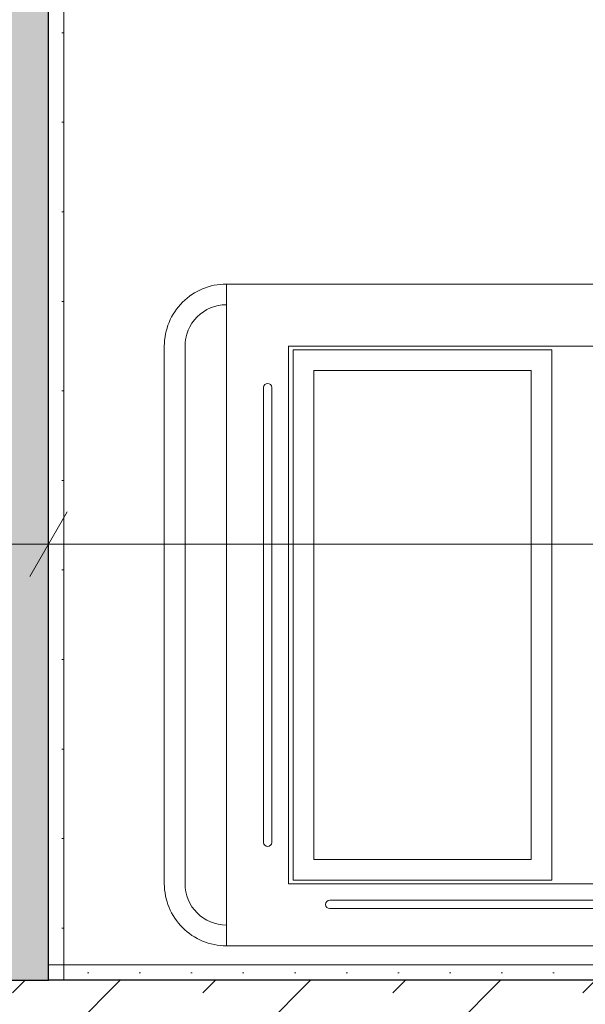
# Model space of a CAD drawing. Extents: x 100 to 2982, y 37 to 2050.
# Tile 40 of 130: x 662 to 717, y 1479 to 1574. Entities that reach past the tile are written whole.
import ezdxf
from ezdxf.xclip import XClip

# ---------------------------------------------------------------- set-up
doc = ezdxf.new("R2010")
doc.units = 0
doc.header["$MEASUREMENT"] = 0
doc.header["$XCLIPFRAME"] = 0
doc.linetypes.add('Przerywana gęsta', pattern=[9, 6, -3])
for name, color, linetype in [('250-A Schody Pochylnie', 7, 'Continuous'), ('299-A Wymiary Opisy', 7, 'Continuous'), ('330-W Wyposażenie', 7, 'Continuous'), ('420-K Ściany', 7, 'Continuous'), ('820-G Rysunki Obrazki', 7, 'Continuous')]:
    doc.layers.add(name, color=color, linetype=linetype)
pattern_1 = [(0, (-18316.349, -206.5255), (0, 8.660254), [0, -5]), (0, (-18313.849, -202.195), (0, 8.660254), [0, -5])]
pattern_2 = [(45, (-18316.349, -206.526), (-9.192388, 9.192388), []), (45, (-18320.945, -201.929), (-9.192388, 9.192388), [9.75, -3.25])]

# ---------------------------------------------------------------- blocks, each defined once
blk = doc.blocks.new('Rysunek_1_1', base_point=(-18316.349, -206.526))
at = {"layer": '420-K Ściany', "linetype": 'Continuous', "lineweight": 13}
blk.add_hatch(color=62, dxfattribs=at).paths.add_polyline_path([(640.802, 1777.509), (640.802, 1481.509), (664.802, 1481.509), (664.802, 1777.509)])
at = {"layer": '420-K Ściany', "linetype": 'Continuous', "lineweight": 5}
h = blk.add_hatch(dxfattribs=at)
h.set_pattern_fill('Tynk_0001', color=180, style=0, pattern_type=2)
h.set_pattern_definition(pattern_1)
h.paths.add_polyline_path([(664.802, 1776.009), (664.802, 1481.509), (666.302, 1481.509), (666.302, 1776.009)])
h = blk.add_hatch(dxfattribs=at)
h.set_pattern_fill('Tynk_0001', color=180, style=0, pattern_type=2)
h.set_pattern_definition(pattern_1)
h.paths.add_polyline_path([(964.802, 1483.009), (664.802, 1483.009), (664.802, 1481.509), (964.802, 1481.509)])
h = blk.add_hatch(dxfattribs=at)
h.set_pattern_fill('Beton_zbrojony_0001', color=170, style=0, pattern_type=2)
h.set_pattern_definition(pattern_2)
h.paths.add_polyline_path([(664.802, 1204.509), (664.802, 1481.509), (640.802, 1481.509), (640.802, 1204.509)])
h = blk.add_hatch(dxfattribs=at)
h.set_pattern_fill('Beton_zbrojony_0001', color=170, style=0, pattern_type=2)
h.set_pattern_definition(pattern_2)
h.paths.add_polyline_path([(964.802, 1481.509), (664.802, 1481.509), (664.802, 1461.509), (964.802, 1461.509)])
at = {"color": 1, "linetype": 'Continuous', "lineweight": 13, "ltscale": 0.2}
for p, q in [((713.493, 1542.49), (688.493, 1542.49)), ((688.493, 1542.49), (688.493, 1491.209)), ((713.493, 1491.209), (713.493, 1542.49)), ((711.493, 1540.49), (690.493, 1540.49)), ((690.493, 1540.49), (690.493, 1493.209)), ((711.493, 1493.209), (711.493, 1540.49)), ((690.493, 1493.209), (711.493, 1493.209)), ((688.493, 1491.209), (713.493, 1491.209))]:
    blk.add_line(p, q, dxfattribs=at)
at = {"layer": '250-A Schody Pochylnie', "color": 91, "linetype": 'Przerywana gęsta', "lineweight": 13, "ltscale": 0.2}
for p, q in [((666.302, 1483.009), (666.302, 1776.009)), ((827.802, 1483.009), (666.302, 1483.009))]:
    blk.add_line(p, q, dxfattribs=at)
at = {"layer": '299-A Wymiary Opisy', "color": 85, "linetype": 'Continuous', "lineweight": 13, "ltscale": 0.2}
for p, q in [((664.802, 1518.999), (664.802, 1528.374)), ((640.802, 1523.687), (664.802, 1523.687)), ((664.802, 1523.687), (952.802, 1523.687))]:
    blk.add_line(p, q, dxfattribs=at)
at = {"layer": '299-A Wymiary Opisy', "color": 45, "linetype": 'Continuous', "lineweight": 15, "ltscale": 0.2}
blk.add_line((666.606, 1526.812), (662.998, 1520.562), dxfattribs=at)
at = {"layer": '330-W Wyposażenie', "color": 4, "linetype": 'Continuous', "lineweight": 13, "ltscale": 0.2, "flags": 128}
for points in [[(682.018, 1548.85, 0.414214), (676.018, 1542.85), (676.018, 1490.85, 0.414214), (682.018, 1484.85), (682.018, 1486.85, -0.414214), (678.018, 1490.85), (678.018, 1542.85, -0.414214), (682.018, 1546.85)], [(686.418, 1494.85, -1), (685.618, 1494.85), (685.618, 1538.85, -1), (686.418, 1538.85)], [(692.018, 1488.45, -1), (692.018, 1489.25), (806.018, 1489.25, -1), (806.018, 1488.45)]]:
    blk.add_lwpolyline(points, format="xyb", close=True, dxfattribs=at)
for points in [[(816.018, 1548.85), (682.018, 1548.85), (682.018, 1484.85), (816.018, 1484.85)], [(810.018, 1542.85), (688.018, 1542.85), (688.018, 1490.85), (810.018, 1490.85)]]:
    blk.add_lwpolyline(points, close=True, dxfattribs=at)
at = {"layer": '420-K Ściany', "color": 27, "linetype": 'Continuous', "lineweight": 25, "ltscale": 0.2}
for p, q in [((664.802, 1481.509), (664.802, 1776.009)), ((964.802, 1481.509), (664.802, 1481.509))]:
    blk.add_line(p, q, dxfattribs=at)
at = {"layer": '420-K Ściany', "color": 47, "linetype": 'Continuous', "lineweight": 15, "ltscale": 0.2, "flags": 128}
for points in [[(666.302, 1481.509), (666.302, 1776.009)], [(964.802, 1483.009), (664.802, 1483.009)], [(664.802, 1483.009), (664.802, 1481.509)], [(664.802, 1481.509), (666.302, 1481.509)]]:
    blk.add_lwpolyline(points, dxfattribs=at)
at = {"layer": '420-K Ściany', "color": 27, "linetype": 'Continuous', "lineweight": 25, "ltscale": 0.2, "flags": 128}
blk.add_lwpolyline([(640.802, 1481.509), (664.802, 1481.509)], dxfattribs=at)
blk.add_lwpolyline([(640.802, 1481.509), (664.802, 1481.509)], dxfattribs=at)

msp = doc.modelspace()

# ---------------------------------------------------------------- block references
at = {"layer": '820-G Rysunki Obrazki', "color": 65, "linetype": 'Continuous', "lineweight": 13, "ltscale": 0.2}
ref = msp.add_blockref('Rysunek_1_1', (-18316.349, -206.526), dxfattribs=at)
XClip(ref).set_block_clipping_path([(244.527027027, 75.2081975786), (2570.9054054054, 2024.1891891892)])

doc.saveas('drawing.dxf')
